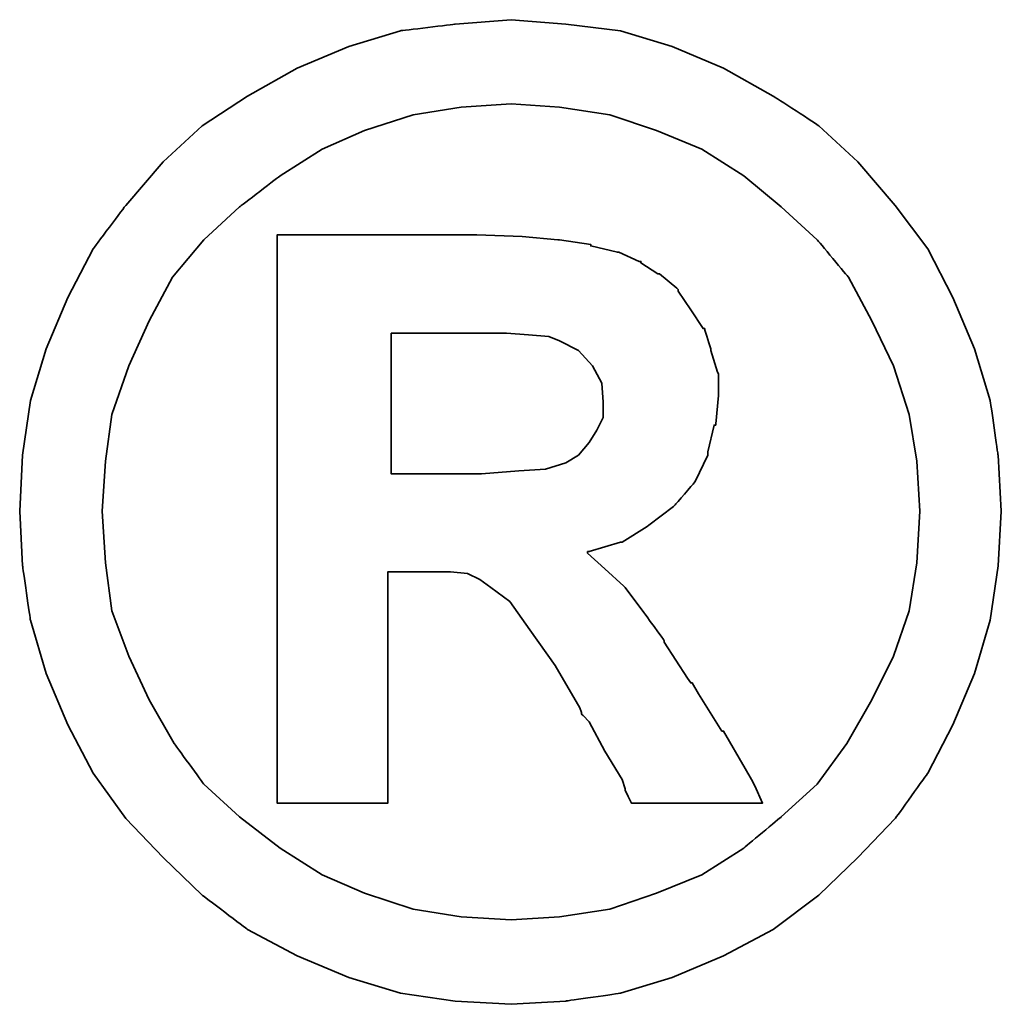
# Model space of a CAD drawing. Header units: millimetres. Extents: x 4 to 1153, y -526 to 762.
# Tile 55 of 57: x 81.589 to 81.732, y 47.777 to 47.92. Entities that reach past the tile are written whole.
import ezdxf

# ---------------------------------------------------------------- set-up
doc = ezdxf.new("R2010")
doc.units = ezdxf.units.MM
doc.layers.add('DIM', color=4, linetype='CONTINUOUS')
doc.layers.add('layer 1', color=7, linetype='CONTINUOUS')

# ---------------------------------------------------------------- blocks, each defined once
blk = doc.blocks.new('TBI MOTION logo(完整正式版)')
at = {"layer": 'layer 1', "color": 22, "lineweight": 35}
for points, knots in [([(81.20634, 4.98624), (81.20634, 4.98624), (81.18649, 5.32862), (81.18649, 5.32862), (81.18649, 5.32862), (81.18649, 5.32862), (81.13886, 5.66206), (81.13886, 5.66206), (81.13886, 5.66206), (81.13886, 5.66206), (81.04359, 5.97764), (81.04359, 5.97764), (81.04359, 5.97764), (81.04359, 5.97764), (80.91061, 6.29124), (80.91061, 6.29124), (80.91061, 6.29124), (80.91061, 6.29124), (80.75778, 6.58697), (80.75778, 6.58697), (80.75778, 6.58697), (80.75778, 6.58697), (80.5593, 6.85294), (80.5593, 6.85294), (80.5593, 6.85294), (80.5593, 6.85294), (80.33105, 7.1189), (80.33105, 7.1189), (80.33105, 7.1189), (80.33105, 7.1189), (80.09287, 7.33921), (80.09287, 7.33921), (80.09287, 7.33921), (80.09287, 7.33921), (79.815, 7.51982), (79.815, 7.51982), (79.815, 7.51982), (79.815, 7.51982), (79.51133, 7.69051), (79.51133, 7.69051), (79.51133, 7.69051), (79.51133, 7.69051), (79.19773, 7.8235), (79.19773, 7.8235), (79.19773, 7.8235), (79.19773, 7.8235), (78.88215, 7.91877), (78.88215, 7.91877), (78.88215, 7.91877), (78.88215, 7.91877), (78.54871, 7.95846), (78.54871, 7.95846), (78.54871, 7.95846), (78.54871, 7.95846), (78.21526, 7.98625), (78.21526, 7.98625), (78.21526, 7.98625), (78.21526, 7.98625), (77.87388, 7.95846), (77.87388, 7.95846), (77.87388, 7.95846), (77.87388, 7.95846), (77.54044, 7.91877), (77.54044, 7.91877), (77.54044, 7.91877), (77.54044, 7.91877), (77.22485, 7.8235), (77.22485, 7.8235), (77.22485, 7.8235), (77.22485, 7.8235), (76.91027, 7.69051), (76.91027, 7.69051), (76.91027, 7.69051), (76.91027, 7.69051), (76.6056, 7.51982), (76.6056, 7.51982), (76.6056, 7.51982), (76.6056, 7.51982), (76.32972, 7.33921), (76.32972, 7.33921), (76.32972, 7.33921), (76.32972, 7.33921), (76.09154, 7.1189), (76.09154, 7.1189), (76.09154, 7.1189), (76.09154, 7.1189), (75.86329, 6.85294), (75.86329, 6.85294), (75.86329, 6.85294), (75.86329, 6.85294), (75.66382, 6.58697), (75.66382, 6.58697), (75.66382, 6.58697), (75.66382, 6.58697), (75.51099, 6.29124), (75.51099, 6.29124), (75.51099, 6.29124), (75.51099, 6.29124), (75.37702, 5.97764), (75.37702, 5.97764), (75.37702, 5.97764), (75.37702, 5.97764), (75.28175, 5.66206), (75.28175, 5.66206), (75.28175, 5.66206), (75.28175, 5.66206), (75.23411, 5.32862), (75.23411, 5.32862), (75.23411, 5.32862), (75.23411, 5.32862), (75.21625, 4.98624), (75.21625, 4.98624), (75.21625, 4.98624), (75.21625, 4.98624), (75.23411, 4.6528), (75.23411, 4.6528), (75.23411, 4.6528), (75.23411, 4.6528), (75.28175, 4.32035), (75.28175, 4.32035), (75.28175, 4.32035), (75.28175, 4.32035), (75.37702, 3.99583), (75.37702, 3.99583), (75.37702, 3.99583), (75.37702, 3.99583), (75.51099, 3.68224), (75.51099, 3.68224), (75.51099, 3.68224), (75.51099, 3.68224), (75.66382, 3.38749), (75.66382, 3.38749), (75.66382, 3.38749), (75.66382, 3.38749), (75.86329, 3.10963), (75.86329, 3.10963), (75.86329, 3.10963), (75.86329, 3.10963), (76.09154, 2.87145), (76.09154, 2.87145), (76.09154, 2.87145), (76.09154, 2.87145), (76.32972, 2.6432), (76.32972, 2.6432), (76.32972, 2.6432), (76.32972, 2.6432), (76.6056, 2.43381), (76.6056, 2.43381), (76.6056, 2.43381), (76.6056, 2.43381), (76.91027, 2.27205), (76.91027, 2.27205), (76.91027, 2.27205), (76.91027, 2.27205), (77.22485, 2.13906), (77.22485, 2.13906), (77.22485, 2.13906), (77.22485, 2.13906), (77.54044, 2.0438), (77.54044, 2.0438), (77.54044, 2.0438), (77.54044, 2.0438), (77.87388, 1.99616), (77.87388, 1.99616), (77.87388, 1.99616), (77.87388, 1.99616), (78.21526, 1.97631), (78.21526, 1.97631), (78.21526, 1.97631), (78.21526, 1.97631), (78.54871, 1.99616), (78.54871, 1.99616), (78.54871, 1.99616), (78.54871, 1.99616), (78.88215, 2.0438), (78.88215, 2.0438), (78.88215, 2.0438), (78.88215, 2.0438), (79.19773, 2.13906), (79.19773, 2.13906), (79.19773, 2.13906), (79.19773, 2.13906), (79.51133, 2.27205), (79.51133, 2.27205), (79.51133, 2.27205), (79.51133, 2.27205), (79.815, 2.43381), (79.815, 2.43381), (79.815, 2.43381), (79.815, 2.43381), (80.09287, 2.6432), (80.09287, 2.6432), (80.09287, 2.6432), (80.09287, 2.6432), (80.33105, 2.87145), (80.33105, 2.87145), (80.33105, 2.87145), (80.33105, 2.87145), (80.5593, 3.10963), (80.5593, 3.10963), (80.5593, 3.10963), (80.5593, 3.10963), (80.75778, 3.38749), (80.75778, 3.38749), (80.75778, 3.38749), (80.75778, 3.38749), (80.91061, 3.68224), (80.91061, 3.68224), (80.91061, 3.68224), (80.91061, 3.68224), (81.04359, 3.99583), (81.04359, 3.99583), (81.04359, 3.99583), (81.04359, 3.99583), (81.13886, 4.32035), (81.13886, 4.32035), (81.13886, 4.32035), (81.13886, 4.32035), (81.18649, 4.6528), (81.18649, 4.6528), (81.18649, 4.6528), (81.18649, 4.6528), (81.20634, 4.98624), (81.20634, 4.98624)], [0, 0, 0, 0, 0.0178571, 0.0178571, 0.0178571, 0.0178572, 0.0357143, 0.0357143, 0.0357143, 0.0357143, 0.0535714, 0.0535714, 0.0535714, 0.0535714, 0.0714286, 0.0714286, 0.0714286, 0.0714286, 0.0892857, 0.0892857, 0.0892857, 0.0892857, 0.1071429, 0.1071429, 0.1071429, 0.1071429, 0.125, 0.125, 0.125, 0.125, 0.1428571, 0.1428571, 0.1428571, 0.1428572, 0.1607143, 0.1607143, 0.1607143, 0.1607143, 0.1785714, 0.1785714, 0.1785714, 0.1785714, 0.1964286, 0.1964286, 0.1964286, 0.1964286, 0.2142857, 0.2142857, 0.2142857, 0.2142857, 0.2321429, 0.2321429, 0.2321429, 0.2321429, 0.25, 0.25, 0.25, 0.25, 0.2678571, 0.2678571, 0.2678571, 0.2678572, 0.2857143, 0.2857143, 0.2857143, 0.2857143, 0.3035714, 0.3035714, 0.3035714, 0.3035714, 0.3214286, 0.3214286, 0.3214286, 0.3214286, 0.3392857, 0.3392857, 0.3392857, 0.3392857, 0.3571429, 0.3571429, 0.3571429, 0.3571429, 0.375, 0.375, 0.375, 0.375, 0.3928571, 0.3928571, 0.3928571, 0.3928572, 0.4107143, 0.4107143, 0.4107143, 0.4107143, 0.4285714, 0.4285714, 0.4285714, 0.4285714, 0.4464286, 0.4464286, 0.4464286, 0.4464286, 0.4642857, 0.4642857, 0.4642857, 0.4642857, 0.4821429, 0.4821429, 0.4821429, 0.4821429, 0.5, 0.5, 0.5, 0.5, 0.5178571, 0.5178571, 0.5178571, 0.5178572, 0.5357143, 0.5357143, 0.5357143, 0.5357143, 0.5535714, 0.5535714, 0.5535714, 0.5535714, 0.5714286, 0.5714286, 0.5714286, 0.5714286, 0.5892857, 0.5892857, 0.5892857, 0.5892857, 0.6071429, 0.6071429, 0.6071429, 0.6071429, 0.625, 0.625, 0.625, 0.625, 0.6428571, 0.6428571, 0.6428571, 0.6428572, 0.6607143, 0.6607143, 0.6607143, 0.6607143, 0.6785714, 0.6785714, 0.6785714, 0.6785714, 0.6964286, 0.6964286, 0.6964286, 0.6964286, 0.7142857, 0.7142857, 0.7142857, 0.7142857, 0.7321429, 0.7321429, 0.7321429, 0.7321429, 0.75, 0.75, 0.75, 0.75, 0.7678571, 0.7678571, 0.7678571, 0.7678572, 0.7857143, 0.7857143, 0.7857143, 0.7857143, 0.8035714, 0.8035714, 0.8035714, 0.8035714, 0.8214286, 0.8214286, 0.8214286, 0.8214286, 0.8392857, 0.8392857, 0.8392857, 0.8392857, 0.8571429, 0.8571429, 0.8571429, 0.8571429, 0.875, 0.875, 0.875, 0.875, 0.8928571, 0.8928571, 0.8928571, 0.8928572, 0.9107143, 0.9107143, 0.9107143, 0.9107143, 0.9285714, 0.9285714, 0.9285714, 0.9285714, 0.9464286, 0.9464286, 0.9464286, 0.9464286, 0.9642857, 0.9642857, 0.9642857, 0.9642857, 0.9821429, 0.9821429, 0.9821429, 0.9821429, 1, 1, 1, 1]), ([(80.71014, 4.98624), (80.71014, 4.98624), (80.69129, 5.29091), (80.69129, 5.29091), (80.69129, 5.29091), (80.69129, 5.29091), (80.64464, 5.57672), (80.64464, 5.57672), (80.64464, 5.57672), (80.64464, 5.57672), (80.54937, 5.87245), (80.54937, 5.87245), (80.54937, 5.87245), (80.54937, 5.87245), (80.41639, 6.14833), (80.41639, 6.14833), (80.41639, 6.14833), (80.41639, 6.14833), (80.27349, 6.41429), (80.27349, 6.41429), (80.27349, 6.41429), (80.27349, 6.41429), (80.08295, 6.64255), (80.08295, 6.64255), (80.08295, 6.64255), (80.08295, 6.64255), (79.86264, 6.84301), (79.86264, 6.84301), (79.86264, 6.84301), (79.86264, 6.84301), (79.63439, 7.03355), (79.63439, 7.03355), (79.63439, 7.03355), (79.63439, 7.03355), (79.37835, 7.1963), (79.37835, 7.1963), (79.37835, 7.1963), (79.37835, 7.1963), (79.10246, 7.30944), (79.10246, 7.30944), (79.10246, 7.30944), (79.10246, 7.30944), (78.81665, 7.40471), (78.81665, 7.40471), (78.81665, 7.40471), (78.81665, 7.40471), (78.511, 7.45234), (78.511, 7.45234), (78.511, 7.45234), (78.511, 7.45234), (78.21526, 7.47219), (78.21526, 7.47219), (78.21526, 7.47219), (78.21526, 7.47219), (77.9106, 7.45234), (77.9106, 7.45234), (77.9106, 7.45234), (77.9106, 7.45234), (77.61685, 7.40471), (77.61685, 7.40471), (77.61685, 7.40471), (77.61685, 7.40471), (77.32012, 7.30944), (77.32012, 7.30944), (77.32012, 7.30944), (77.32012, 7.30944), (77.06309, 7.1963), (77.06309, 7.1963), (77.06309, 7.1963), (77.06309, 7.1963), (76.80606, 7.03355), (76.80606, 7.03355), (76.80606, 7.03355), (76.80606, 7.03355), (76.55797, 6.84301), (76.55797, 6.84301), (76.55797, 6.84301), (76.55797, 6.84301), (76.34063, 6.64255), (76.34063, 6.64255), (76.34063, 6.64255), (76.34063, 6.64255), (76.1491, 6.41429), (76.1491, 6.41429), (76.1491, 6.41429), (76.1491, 6.41429), (76.0062, 6.14833), (76.0062, 6.14833), (76.0062, 6.14833), (76.0062, 6.14833), (75.88314, 5.87245), (75.88314, 5.87245), (75.88314, 5.87245), (75.88314, 5.87245), (75.77794, 5.57672), (75.77794, 5.57672), (75.77794, 5.57672), (75.77794, 5.57672), (75.73924, 5.29091), (75.73924, 5.29091), (75.73924, 5.29091), (75.73924, 5.29091), (75.72039, 4.98624), (75.72039, 4.98624), (75.72039, 4.98624), (75.72039, 4.98624), (75.73924, 4.67165), (75.73924, 4.67165), (75.73924, 4.67165), (75.73924, 4.67165), (75.77794, 4.37791), (75.77794, 4.37791), (75.77794, 4.37791), (75.77794, 4.37791), (75.88314, 4.10102), (75.88314, 4.10102), (75.88314, 4.10102), (75.88314, 4.10102), (76.0062, 3.83407), (76.0062, 3.83407), (76.0062, 3.83407), (76.0062, 3.83407), (76.15902, 3.56811), (76.15902, 3.56811), (76.15902, 3.56811), (76.15902, 3.56811), (76.34063, 3.32001), (76.34063, 3.32001), (76.34063, 3.32001), (76.34063, 3.32001), (76.55797, 3.11955), (76.55797, 3.11955), (76.55797, 3.11955), (76.55797, 3.11955), (76.80606, 2.92901), (76.80606, 2.92901), (76.80606, 2.92901), (76.80606, 2.92901), (77.06309, 2.76725), (77.06309, 2.76725), (77.06309, 2.76725), (77.06309, 2.76725), (77.32012, 2.65412), (77.32012, 2.65412), (77.32012, 2.65412), (77.32012, 2.65412), (77.61685, 2.55786), (77.61685, 2.55786), (77.61685, 2.55786), (77.61685, 2.55786), (77.9106, 2.51022), (77.9106, 2.51022), (77.9106, 2.51022), (77.9106, 2.51022), (78.21526, 2.49137), (78.21526, 2.49137), (78.21526, 2.49137), (78.21526, 2.49137), (78.511, 2.51022), (78.511, 2.51022), (78.511, 2.51022), (78.511, 2.51022), (78.81665, 2.55786), (78.81665, 2.55786), (78.81665, 2.55786), (78.81665, 2.55786), (79.10246, 2.65412), (79.10246, 2.65412), (79.10246, 2.65412), (79.10246, 2.65412), (79.37835, 2.76725), (79.37835, 2.76725), (79.37835, 2.76725), (79.37835, 2.76725), (79.63439, 2.92901), (79.63439, 2.92901), (79.63439, 2.92901), (79.63439, 2.92901), (79.86264, 3.11955), (79.86264, 3.11955), (79.86264, 3.11955), (79.86264, 3.11955), (80.08295, 3.32001), (80.08295, 3.32001), (80.08295, 3.32001), (80.08295, 3.32001), (80.26356, 3.56811), (80.26356, 3.56811), (80.26356, 3.56811), (80.26356, 3.56811), (80.41639, 3.83407), (80.41639, 3.83407), (80.41639, 3.83407), (80.41639, 3.83407), (80.54937, 4.10102), (80.54937, 4.10102), (80.54937, 4.10102), (80.54937, 4.10102), (80.64464, 4.37791), (80.64464, 4.37791), (80.64464, 4.37791), (80.64464, 4.37791), (80.69129, 4.67165), (80.69129, 4.67165), (80.69129, 4.67165), (80.69129, 4.67165), (80.71014, 4.98624), (80.71014, 4.98624)], [0, 0, 0, 0, 0.0192308, 0.0192308, 0.0192308, 0.0192308, 0.0384615, 0.0384615, 0.0384615, 0.0384615, 0.0576923, 0.0576923, 0.0576923, 0.0576923, 0.0769231, 0.0769231, 0.0769231, 0.0769231, 0.0961538, 0.0961538, 0.0961538, 0.0961539, 0.1153846, 0.1153846, 0.1153846, 0.1153846, 0.1346154, 0.1346154, 0.1346154, 0.1346154, 0.1538462, 0.1538462, 0.1538462, 0.1538462, 0.1730769, 0.1730769, 0.1730769, 0.1730769, 0.1923077, 0.1923077, 0.1923077, 0.1923077, 0.2115385, 0.2115385, 0.2115385, 0.2115385, 0.2307692, 0.2307692, 0.2307692, 0.2307692, 0.25, 0.25, 0.25, 0.25, 0.2692308, 0.2692308, 0.2692308, 0.2692308, 0.2884615, 0.2884615, 0.2884615, 0.2884615, 0.3076923, 0.3076923, 0.3076923, 0.3076923, 0.3269231, 0.3269231, 0.3269231, 0.3269231, 0.3461538, 0.3461538, 0.3461538, 0.3461539, 0.3653846, 0.3653846, 0.3653846, 0.3653846, 0.3846154, 0.3846154, 0.3846154, 0.3846154, 0.4038462, 0.4038462, 0.4038462, 0.4038462, 0.4230769, 0.4230769, 0.4230769, 0.4230769, 0.4423077, 0.4423077, 0.4423077, 0.4423077, 0.4615385, 0.4615385, 0.4615385, 0.4615385, 0.4807692, 0.4807692, 0.4807692, 0.4807692, 0.5, 0.5, 0.5, 0.5, 0.5192308, 0.5192308, 0.5192308, 0.5192308, 0.5384615, 0.5384615, 0.5384615, 0.5384615, 0.5576923, 0.5576923, 0.5576923, 0.5576923, 0.5769231, 0.5769231, 0.5769231, 0.5769231, 0.5961538, 0.5961538, 0.5961538, 0.5961539, 0.6153846, 0.6153846, 0.6153846, 0.6153846, 0.6346154, 0.6346154, 0.6346154, 0.6346154, 0.6538462, 0.6538462, 0.6538462, 0.6538462, 0.6730769, 0.6730769, 0.6730769, 0.6730769, 0.6923077, 0.6923077, 0.6923077, 0.6923077, 0.7115385, 0.7115385, 0.7115385, 0.7115385, 0.7307692, 0.7307692, 0.7307692, 0.7307692, 0.75, 0.75, 0.75, 0.75, 0.7692308, 0.7692308, 0.7692308, 0.7692308, 0.7884615, 0.7884615, 0.7884615, 0.7884615, 0.8076923, 0.8076923, 0.8076923, 0.8076923, 0.8269231, 0.8269231, 0.8269231, 0.8269231, 0.8461538, 0.8461538, 0.8461538, 0.8461539, 0.8653846, 0.8653846, 0.8653846, 0.8653846, 0.8846154, 0.8846154, 0.8846154, 0.8846154, 0.9038462, 0.9038462, 0.9038462, 0.9038462, 0.9230769, 0.9230769, 0.9230769, 0.9230769, 0.9423077, 0.9423077, 0.9423077, 0.9423077, 0.9615385, 0.9615385, 0.9615385, 0.9615385, 0.9807692, 0.9807692, 0.9807692, 0.9807692, 1, 1, 1, 1]), ([(76.78721, 3.2823), (76.78721, 3.2823), (76.78721, 3.32001), (76.78721, 3.32001), (76.78721, 3.32001), (76.78721, 3.32001), (76.78721, 3.42422), (76.78721, 3.42422), (76.78721, 3.42422), (76.78721, 3.42422), (76.78721, 3.59689), (76.78721, 3.59689), (76.78721, 3.59689), (76.78721, 3.59689), (76.78721, 3.80529), (76.78721, 3.80529), (76.78721, 3.80529), (76.78721, 3.80529), (76.78721, 4.0524), (76.78721, 4.0524), (76.78721, 4.0524), (76.78721, 4.0524), (76.78721, 4.32035), (76.78721, 4.32035), (76.78721, 4.32035), (76.78721, 4.32035), (76.78721, 4.92868), (76.78721, 4.92868), (76.78721, 4.92868), (76.78721, 4.92868), (76.78721, 5.53801), (76.78721, 5.53801), (76.78721, 5.53801), (76.78721, 5.53801), (76.78721, 5.82482), (76.78721, 5.82482), (76.78721, 5.82482), (76.78721, 5.82482), (76.78721, 6.07291), (76.78721, 6.07291), (76.78721, 6.07291), (76.78721, 6.07291), (76.78721, 6.30017), (76.78721, 6.30017), (76.78721, 6.30017), (76.78721, 6.30017), (76.78721, 6.45399), (76.78721, 6.45399), (76.78721, 6.45399), (76.78721, 6.45399), (76.78721, 6.5572), (76.78721, 6.5572), (76.78721, 6.5572), (76.78721, 6.5572), (76.78721, 6.59689), (76.78721, 6.59689), (76.78721, 6.59689), (76.78721, 6.59689), (76.78721, 6.67232), (76.78721, 6.67232), (76.78721, 6.67232), (76.78721, 6.67232), (76.8537, 6.67232), (76.8537, 6.67232), (76.8537, 6.67232), (76.8537, 6.67232), (76.87355, 6.67232), (76.87355, 6.67232), (76.87355, 6.67232), (76.87355, 6.67232), (76.91027, 6.67232), (76.91027, 6.67232), (76.91027, 6.67232), (76.91027, 6.67232), (77.04424, 6.67232), (77.04424, 6.67232), (77.04424, 6.67232), (77.04424, 6.67232), (77.22485, 6.67232), (77.22485, 6.67232), (77.22485, 6.67232), (77.22485, 6.67232), (77.43524, 6.67232), (77.43524, 6.67232), (77.43524, 6.67232), (77.43524, 6.67232), (77.65357, 6.67232), (77.65357, 6.67232), (77.65357, 6.67232), (77.65357, 6.67232), (77.82625, 6.67232), (77.82625, 6.67232), (77.82625, 6.67232), (77.82625, 6.67232), (77.94037, 6.67232), (77.94037, 6.67232), (77.94037, 6.67232), (77.94037, 6.67232), (77.97709, 6.67232), (77.97709, 6.67232), (77.97709, 6.67232), (77.97709, 6.67232), (77.99694, 6.67232), (77.99694, 6.67232), (77.99694, 6.67232), (77.99694, 6.67232), (78.00686, 6.67232), (78.00686, 6.67232), (78.00686, 6.67232), (78.00686, 6.67232), (78.28275, 6.6624), (78.28275, 6.6624), (78.28275, 6.6624), (78.28275, 6.6624), (78.50107, 6.64255), (78.50107, 6.64255), (78.50107, 6.64255), (78.50107, 6.64255), (78.511, 6.64255), (78.511, 6.64255), (78.511, 6.64255), (78.511, 6.64255), (78.70154, 6.61476), (78.70154, 6.61476), (78.70154, 6.61476), (78.70154, 6.61476), (78.70154, 6.60483), (78.70154, 6.60483), (78.70154, 6.60483), (78.70154, 6.60483), (78.86429, 6.56713), (78.86429, 6.56713), (78.86429, 6.56713), (78.86429, 6.56713), (78.87223, 6.56713), (78.87223, 6.56713), (78.87223, 6.56713), (78.87223, 6.56713), (78.99727, 6.51056), (78.99727, 6.51056), (78.99727, 6.51056), (78.99727, 6.51056), (79.00719, 6.51056), (79.00719, 6.51056), (79.00719, 6.51056), (79.00719, 6.51056), (79.00719, 6.50162), (79.00719, 6.50162), (79.00719, 6.50162), (79.00719, 6.50162), (79.1104, 6.43415), (79.1104, 6.43415), (79.1104, 6.43415), (79.1104, 6.43415), (79.12132, 6.43415), (79.12132, 6.43415), (79.12132, 6.43415), (79.12132, 6.43415), (79.22552, 6.34781), (79.22552, 6.34781), (79.22552, 6.34781), (79.22552, 6.34781), (79.23544, 6.33888), (79.23544, 6.33888), (79.23544, 6.33888), (79.23544, 6.33888), (79.23544, 6.32895), (79.23544, 6.32895), (79.23544, 6.32895), (79.23544, 6.32895), (79.31087, 6.21483), (79.31087, 6.21483), (79.31087, 6.21483), (79.31087, 6.21483), (79.38629, 6.1007), (79.38629, 6.1007), (79.38629, 6.1007), (79.38629, 6.1007), (79.3972, 6.1007), (79.3972, 6.1007), (79.3972, 6.1007), (79.3972, 6.1007), (79.3972, 6.09078), (79.3972, 6.09078), (79.3972, 6.09078), (79.3972, 6.09078), (79.43392, 5.97764), (79.43392, 5.97764), (79.43392, 5.97764), (79.43392, 5.97764), (79.43392, 5.96772), (79.43392, 5.96772), (79.43392, 5.96772), (79.43392, 5.96772), (79.47362, 5.83474), (79.47362, 5.83474), (79.47362, 5.83474), (79.47362, 5.83474), (79.48156, 5.82482), (79.48156, 5.82482), (79.48156, 5.82482), (79.48156, 5.82482), (79.48156, 5.69977), (79.48156, 5.69977), (79.48156, 5.69977), (79.48156, 5.69977), (79.48156, 5.69183), (79.48156, 5.69183), (79.48156, 5.69183), (79.48156, 5.69183), (79.4637, 5.51915), (79.4637, 5.51915), (79.4637, 5.51915), (79.4637, 5.51915), (79.4637, 5.51122), (79.4637, 5.51122), (79.4637, 5.51122), (79.4637, 5.51122), (79.45377, 5.51122), (79.45377, 5.51122), (79.45377, 5.51122), (79.45377, 5.51122), (79.41507, 5.34847), (79.41507, 5.34847), (79.41507, 5.34847), (79.41507, 5.34847), (79.41507, 5.33854), (79.41507, 5.33854), (79.41507, 5.33854), (79.41507, 5.33854), (79.41507, 5.32862), (79.41507, 5.32862), (79.41507, 5.32862), (79.41507, 5.32862), (79.33865, 5.16785), (79.33865, 5.16785), (79.33865, 5.16785), (79.33865, 5.16785), (79.33071, 5.15693), (79.33071, 5.15693), (79.33071, 5.15693), (79.33071, 5.15693), (79.2156, 5.02495), (79.2156, 5.02495), (79.2156, 5.02495), (79.2156, 5.02495), (79.20567, 5.01502), (79.20567, 5.01502), (79.20567, 5.01502), (79.20567, 5.01502), (79.05483, 4.89991), (79.05483, 4.89991), (79.05483, 4.89991), (79.05483, 4.89991), (79.04491, 4.89197), (79.04491, 4.89197), (79.04491, 4.89197), (79.04491, 4.89197), (78.89208, 4.7967), (78.89208, 4.7967), (78.89208, 4.7967), (78.89208, 4.7967), (78.88215, 4.7967), (78.88215, 4.7967), (78.88215, 4.7967), (78.88215, 4.7967), (78.69161, 4.73913), (78.69161, 4.73913), (78.69161, 4.73913), (78.69161, 4.73913), (78.68169, 4.73913), (78.68169, 4.73913), (78.68169, 4.73913), (78.68169, 4.73913), (78.68169, 4.72921), (78.68169, 4.72921), (78.68169, 4.72921), (78.68169, 4.72921), (78.78688, 4.63394), (78.78688, 4.63394), (78.78688, 4.63394), (78.78688, 4.63394), (78.902, 4.52875), (78.902, 4.52875), (78.902, 4.52875), (78.902, 4.52875), (78.91093, 4.52081), (78.91093, 4.52081), (78.91093, 4.52081), (78.91093, 4.52081), (79.02506, 4.36798), (79.02506, 4.36798), (79.02506, 4.36798), (79.02506, 4.36798), (79.1501, 4.1953), (79.1501, 4.1953), (79.1501, 4.1953), (79.1501, 4.1953), (79.1501, 4.18736), (79.1501, 4.18736), (79.1501, 4.18736), (79.1501, 4.18736), (79.29201, 3.96705), (79.29201, 3.96705), (79.29201, 3.96705), (79.29201, 3.96705), (79.31087, 3.93828), (79.31087, 3.93828), (79.31087, 3.93828), (79.31087, 3.93828), (79.32079, 3.93828), (79.32079, 3.93828), (79.32079, 3.93828), (79.32079, 3.93828), (79.3585, 3.87178), (79.3585, 3.87178), (79.3585, 3.87178), (79.3585, 3.87178), (79.50141, 3.64353), (79.50141, 3.64353), (79.50141, 3.64353), (79.50141, 3.64353), (79.51133, 3.64353), (79.51133, 3.64353), (79.51133, 3.64353), (79.51133, 3.64353), (79.64431, 3.41528), (79.64431, 3.41528), (79.64431, 3.41528), (79.64431, 3.41528), (79.68202, 3.3478), (79.68202, 3.3478), (79.68202, 3.3478), (79.68202, 3.3478), (79.70187, 3.31009), (79.70187, 3.31009), (79.70187, 3.31009), (79.70187, 3.31009), (79.7495, 3.2049), (79.7495, 3.2049), (79.7495, 3.2049), (79.7495, 3.2049), (79.64431, 3.2049), (79.64431, 3.2049), (79.64431, 3.2049), (79.64431, 3.2049), (79.62546, 3.2049), (79.62546, 3.2049), (79.62546, 3.2049), (79.62546, 3.2049), (79.53912, 3.2049), (79.53912, 3.2049), (79.53912, 3.2049), (79.53912, 3.2049), (79.31087, 3.2049), (79.31087, 3.2049), (79.31087, 3.2049), (79.31087, 3.2049), (79.08262, 3.2049), (79.08262, 3.2049), (79.08262, 3.2049), (79.08262, 3.2049), (79.00719, 3.2049), (79.00719, 3.2049), (79.00719, 3.2049), (79.00719, 3.2049), (78.98735, 3.2049), (78.98735, 3.2049), (78.98735, 3.2049), (78.98735, 3.2049), (78.94964, 3.2049), (78.94964, 3.2049), (78.94964, 3.2049), (78.94964, 3.2049), (78.92979, 3.24459), (78.92979, 3.24459), (78.92979, 3.24459), (78.92979, 3.24459), (78.91093, 3.2823), (78.91093, 3.2823), (78.91093, 3.2823), (78.91093, 3.2823), (78.91093, 3.29223), (78.91093, 3.29223), (78.91093, 3.29223), (78.91093, 3.29223), (78.89208, 3.3478), (78.89208, 3.3478), (78.89208, 3.3478), (78.89208, 3.3478), (78.78688, 3.52048), (78.78688, 3.52048), (78.78688, 3.52048), (78.78688, 3.52048), (78.69161, 3.7001), (78.69161, 3.7001), (78.69161, 3.7001), (78.69161, 3.7001), (78.6539, 3.7388), (78.6539, 3.7388), (78.6539, 3.7388), (78.6539, 3.7388), (78.64398, 3.74873), (78.64398, 3.74873), (78.64398, 3.74873), (78.64398, 3.74873), (78.64398, 3.75766), (78.64398, 3.75766), (78.64398, 3.75766), (78.64398, 3.75766), (78.63405, 3.78644), (78.63405, 3.78644), (78.63405, 3.78644), (78.63405, 3.78644), (78.48321, 4.04347), (78.48321, 4.04347), (78.48321, 4.04347), (78.48321, 4.04347), (78.33038, 4.2618), (78.33038, 4.2618), (78.33038, 4.2618), (78.33038, 4.2618), (78.20732, 4.43447), (78.20732, 4.43447), (78.20732, 4.43447), (78.20732, 4.43447), (78.09221, 4.52081), (78.09221, 4.52081), (78.09221, 4.52081), (78.09221, 4.52081), (78.02472, 4.56845), (78.02472, 4.56845), (78.02472, 4.56845), (78.02472, 4.56845), (77.9493, 4.60616), (77.9493, 4.60616), (77.9493, 4.60616), (77.9493, 4.60616), (77.8451, 4.61608), (77.8451, 4.61608), (77.8451, 4.61608), (77.8451, 4.61608), (77.71113, 4.61608), (77.71113, 4.61608), (77.71113, 4.61608), (77.71113, 4.61608), (77.69128, 4.61608), (77.69128, 4.61608), (77.69128, 4.61608), (77.69128, 4.61608), (77.67342, 4.61608), (77.67342, 4.61608), (77.67342, 4.61608), (77.67342, 4.61608), (77.5583, 4.61608), (77.5583, 4.61608), (77.5583, 4.61608), (77.5583, 4.61608), (77.46303, 4.61608), (77.46303, 4.61608), (77.46303, 4.61608), (77.46303, 4.61608), (77.46303, 4.54761), (77.46303, 4.54761), (77.46303, 4.54761), (77.46303, 4.54761), (77.46303, 4.47318), (77.46303, 4.47318), (77.46303, 4.47318), (77.46303, 4.47318), (77.46303, 4.24294), (77.46303, 4.24294), (77.46303, 4.24294), (77.46303, 4.24294), (77.46303, 3.99583), (77.46303, 3.99583), (77.46303, 3.99583), (77.46303, 3.99583), (77.46303, 3.72888), (77.46303, 3.72888), (77.46303, 3.72888), (77.46303, 3.72888), (77.46303, 3.51055), (77.46303, 3.51055), (77.46303, 3.51055), (77.46303, 3.51055), (77.46303, 3.42422), (77.46303, 3.42422), (77.46303, 3.42422), (77.46303, 3.42422), (77.46303, 3.35773), (77.46303, 3.35773), (77.46303, 3.35773), (77.46303, 3.35773), (77.46303, 3.30017), (77.46303, 3.30017), (77.46303, 3.30017), (77.46303, 3.30017), (77.46303, 3.2823), (77.46303, 3.2823), (77.46303, 3.2823), (77.46303, 3.2823), (77.46303, 3.2049), (77.46303, 3.2049), (77.46303, 3.2049), (77.46303, 3.2049), (77.39753, 3.2049), (77.39753, 3.2049), (77.39753, 3.2049), (77.39753, 3.2049), (77.37768, 3.2049), (77.37768, 3.2049), (77.37768, 3.2049), (77.37768, 3.2049), (77.32012, 3.2049), (77.32012, 3.2049), (77.32012, 3.2049), (77.32012, 3.2049), (77.12165, 3.2049), (77.12165, 3.2049), (77.12165, 3.2049), (77.12165, 3.2049), (76.94897, 3.2049), (76.94897, 3.2049), (76.94897, 3.2049), (76.94897, 3.2049), (76.8924, 3.2049), (76.8924, 3.2049), (76.8924, 3.2049), (76.8924, 3.2049), (76.8537, 3.2049), (76.8537, 3.2049), (76.8537, 3.2049), (76.8537, 3.2049), (76.78721, 3.2049), (76.78721, 3.2049), (76.78721, 3.2049), (76.78721, 3.2049), (76.78721, 3.2823), (76.78721, 3.2823)], [0, 0, 0, 0, 0.0074074, 0.0074074, 0.0074074, 0.0074074, 0.0148148, 0.0148148, 0.0148148, 0.0148148, 0.0222222, 0.0222222, 0.0222222, 0.0222222, 0.0296296, 0.0296296, 0.0296296, 0.0296296, 0.037037, 0.037037, 0.037037, 0.037037, 0.0444444, 0.0444444, 0.0444444, 0.0444445, 0.0518519, 0.0518519, 0.0518519, 0.0518519, 0.0592593, 0.0592593, 0.0592593, 0.0592593, 0.0666667, 0.0666667, 0.0666667, 0.0666667, 0.0740741, 0.0740741, 0.0740741, 0.0740741, 0.0814815, 0.0814815, 0.0814815, 0.0814815, 0.0888889, 0.0888889, 0.0888889, 0.0888889, 0.0962963, 0.0962963, 0.0962963, 0.0962963, 0.1037037, 0.1037037, 0.1037037, 0.1037037, 0.1111111, 0.1111111, 0.1111111, 0.1111111, 0.1185185, 0.1185185, 0.1185185, 0.1185185, 0.1259259, 0.1259259, 0.1259259, 0.1259259, 0.1333333, 0.1333333, 0.1333333, 0.1333333, 0.1407407, 0.1407407, 0.1407407, 0.1407408, 0.1481481, 0.1481481, 0.1481481, 0.1481482, 0.1555556, 0.1555556, 0.1555556, 0.1555556, 0.162963, 0.162963, 0.162963, 0.162963, 0.1703704, 0.1703704, 0.1703704, 0.1703704, 0.1777778, 0.1777778, 0.1777778, 0.1777778, 0.1851852, 0.1851852, 0.1851852, 0.1851852, 0.1925926, 0.1925926, 0.1925926, 0.1925926, 0.2, 0.2, 0.2, 0.2, 0.2074074, 0.2074074, 0.2074074, 0.2074074, 0.2148148, 0.2148148, 0.2148148, 0.2148148, 0.2222222, 0.2222222, 0.2222222, 0.2222222, 0.2296296, 0.2296296, 0.2296296, 0.2296296, 0.237037, 0.237037, 0.237037, 0.237037, 0.2444444, 0.2444444, 0.2444444, 0.2444445, 0.2518519, 0.2518519, 0.2518519, 0.2518519, 0.2592593, 0.2592593, 0.2592593, 0.2592593, 0.2666667, 0.2666667, 0.2666667, 0.2666667, 0.2740741, 0.2740741, 0.2740741, 0.2740741, 0.2814815, 0.2814815, 0.2814815, 0.2814815, 0.2888889, 0.2888889, 0.2888889, 0.2888889, 0.2962963, 0.2962963, 0.2962963, 0.2962963, 0.3037037, 0.3037037, 0.3037037, 0.3037037, 0.3111111, 0.3111111, 0.3111111, 0.3111111, 0.3185185, 0.3185185, 0.3185185, 0.3185185, 0.3259259, 0.3259259, 0.3259259, 0.3259259, 0.3333333, 0.3333333, 0.3333333, 0.3333333, 0.3407407, 0.3407407, 0.3407407, 0.3407408, 0.3481481, 0.3481481, 0.3481481, 0.3481482, 0.3555556, 0.3555556, 0.3555556, 0.3555556, 0.362963, 0.362963, 0.362963, 0.362963, 0.3703704, 0.3703704, 0.3703704, 0.3703704, 0.3777778, 0.3777778, 0.3777778, 0.3777778, 0.3851852, 0.3851852, 0.3851852, 0.3851852, 0.3925926, 0.3925926, 0.3925926, 0.3925926, 0.4, 0.4, 0.4, 0.4, 0.4074074, 0.4074074, 0.4074074, 0.4074074, 0.4148148, 0.4148148, 0.4148148, 0.4148148, 0.4222222, 0.4222222, 0.4222222, 0.4222222, 0.4296296, 0.4296296, 0.4296296, 0.4296296, 0.437037, 0.437037, 0.437037, 0.437037, 0.4444444, 0.4444444, 0.4444444, 0.4444445, 0.4518519, 0.4518519, 0.4518519, 0.4518519, 0.4592593, 0.4592593, 0.4592593, 0.4592593, 0.4666667, 0.4666667, 0.4666667, 0.4666667, 0.4740741, 0.4740741, 0.4740741, 0.4740741, 0.4814815, 0.4814815, 0.4814815, 0.4814815, 0.4888889, 0.4888889, 0.4888889, 0.4888889, 0.4962963, 0.4962963, 0.4962963, 0.4962963, 0.5037037, 0.5037037, 0.5037037, 0.5037037, 0.5111111, 0.5111111, 0.5111111, 0.5111111, 0.5185185, 0.5185185, 0.5185185, 0.5185185, 0.5259259, 0.5259259, 0.5259259, 0.5259259, 0.5333333, 0.5333333, 0.5333333, 0.5333333, 0.5407407, 0.5407407, 0.5407407, 0.5407408, 0.5481481, 0.5481481, 0.5481481, 0.5481482, 0.5555556, 0.5555556, 0.5555556, 0.5555556, 0.562963, 0.562963, 0.562963, 0.562963, 0.5703704, 0.5703704, 0.5703704, 0.5703704, 0.5777778, 0.5777778, 0.5777778, 0.5777778, 0.5851852, 0.5851852, 0.5851852, 0.5851852, 0.5925926, 0.5925926, 0.5925926, 0.5925926, 0.6, 0.6, 0.6, 0.6, 0.6074074, 0.6074074, 0.6074074, 0.6074074, 0.6148148, 0.6148148, 0.6148148, 0.6148148, 0.6222222, 0.6222222, 0.6222222, 0.6222222, 0.6296296, 0.6296296, 0.6296296, 0.6296296, 0.637037, 0.637037, 0.637037, 0.637037, 0.6444444, 0.6444444, 0.6444444, 0.6444445, 0.6518519, 0.6518519, 0.6518519, 0.6518519, 0.6592593, 0.6592593, 0.6592593, 0.6592593, 0.6666667, 0.6666667, 0.6666667, 0.6666667, 0.6740741, 0.6740741, 0.6740741, 0.6740741, 0.6814815, 0.6814815, 0.6814815, 0.6814815, 0.6888889, 0.6888889, 0.6888889, 0.6888889, 0.6962963, 0.6962963, 0.6962963, 0.6962963, 0.7037037, 0.7037037, 0.7037037, 0.7037037, 0.7111111, 0.7111111, 0.7111111, 0.7111111, 0.7185185, 0.7185185, 0.7185185, 0.7185185, 0.7259259, 0.7259259, 0.7259259, 0.7259259, 0.7333333, 0.7333333, 0.7333333, 0.7333333, 0.7407407, 0.7407407, 0.7407407, 0.7407408, 0.7481481, 0.7481481, 0.7481481, 0.7481482, 0.7555556, 0.7555556, 0.7555556, 0.7555556, 0.762963, 0.762963, 0.762963, 0.762963, 0.7703704, 0.7703704, 0.7703704, 0.7703704, 0.7777778, 0.7777778, 0.7777778, 0.7777778, 0.7851852, 0.7851852, 0.7851852, 0.7851852, 0.7925926, 0.7925926, 0.7925926, 0.7925926, 0.8, 0.8, 0.8, 0.8, 0.8074074, 0.8074074, 0.8074074, 0.8074074, 0.8148148, 0.8148148, 0.8148148, 0.8148148, 0.8222222, 0.8222222, 0.8222222, 0.8222222, 0.8296296, 0.8296296, 0.8296296, 0.8296296, 0.837037, 0.837037, 0.837037, 0.837037, 0.8444444, 0.8444444, 0.8444444, 0.8444445, 0.8518519, 0.8518519, 0.8518519, 0.8518519, 0.8592593, 0.8592593, 0.8592593, 0.8592593, 0.8666667, 0.8666667, 0.8666667, 0.8666667, 0.8740741, 0.8740741, 0.8740741, 0.8740741, 0.8814815, 0.8814815, 0.8814815, 0.8814815, 0.8888889, 0.8888889, 0.8888889, 0.8888889, 0.8962963, 0.8962963, 0.8962963, 0.8962963, 0.9037037, 0.9037037, 0.9037037, 0.9037037, 0.9111111, 0.9111111, 0.9111111, 0.9111111, 0.9185185, 0.9185185, 0.9185185, 0.9185185, 0.9259259, 0.9259259, 0.9259259, 0.9259259, 0.9333333, 0.9333333, 0.9333333, 0.9333333, 0.9407407, 0.9407407, 0.9407407, 0.9407408, 0.9481481, 0.9481481, 0.9481481, 0.9481482, 0.9555556, 0.9555556, 0.9555556, 0.9555556, 0.962963, 0.962963, 0.962963, 0.962963, 0.9703704, 0.9703704, 0.9703704, 0.9703704, 0.9777778, 0.9777778, 0.9777778, 0.9777778, 0.9851852, 0.9851852, 0.9851852, 0.9851852, 0.9925926, 0.9925926, 0.9925926, 0.9925926, 1, 1, 1, 1]), ([(77.48288, 6.07291), (77.48288, 6.07291), (77.48288, 5.99551), (77.48288, 5.99551), (77.48288, 5.99551), (77.48288, 5.99551), (77.48288, 5.82482), (77.48288, 5.82482), (77.48288, 5.82482), (77.48288, 5.82482), (77.48288, 5.63328), (77.48288, 5.63328), (77.48288, 5.63328), (77.48288, 5.63328), (77.48288, 5.46358), (77.48288, 5.46358), (77.48288, 5.46358), (77.48288, 5.46358), (77.48288, 5.29091), (77.48288, 5.29091), (77.48288, 5.29091), (77.48288, 5.29091), (77.48288, 5.21449), (77.48288, 5.21449), (77.48288, 5.21449), (77.48288, 5.21449), (77.50074, 5.21449), (77.50074, 5.21449), (77.50074, 5.21449), (77.50074, 5.21449), (77.71113, 5.21449), (77.71113, 5.21449), (77.71113, 5.21449), (77.71113, 5.21449), (77.94037, 5.21449), (77.94037, 5.21449), (77.94037, 5.21449), (77.94037, 5.21449), (78.01579, 5.21449), (78.01579, 5.21449), (78.01579, 5.21449), (78.01579, 5.21449), (78.03465, 5.21449), (78.03465, 5.21449), (78.03465, 5.21449), (78.03465, 5.21449), (78.2629, 5.23335), (78.2629, 5.23335), (78.2629, 5.23335), (78.2629, 5.23335), (78.42565, 5.24327), (78.42565, 5.24327), (78.42565, 5.24327), (78.42565, 5.24327), (78.54871, 5.28098), (78.54871, 5.28098), (78.54871, 5.28098), (78.54871, 5.28098), (78.62611, 5.32862), (78.62611, 5.32862), (78.62611, 5.32862), (78.62611, 5.32862), (78.69161, 5.40503), (78.69161, 5.40503), (78.69161, 5.40503), (78.69161, 5.40503), (78.73925, 5.48145), (78.73925, 5.48145), (78.73925, 5.48145), (78.73925, 5.48145), (78.77696, 5.55885), (78.77696, 5.55885), (78.77696, 5.55885), (78.77696, 5.55885), (78.77696, 5.65214), (78.77696, 5.65214), (78.77696, 5.65214), (78.77696, 5.65214), (78.76902, 5.76726), (78.76902, 5.76726), (78.76902, 5.76726), (78.76902, 5.76726), (78.71146, 5.87245), (78.71146, 5.87245), (78.71146, 5.87245), (78.71146, 5.87245), (78.62611, 5.96772), (78.62611, 5.96772), (78.62611, 5.96772), (78.62611, 5.96772), (78.511, 6.02528), (78.511, 6.02528), (78.511, 6.02528), (78.511, 6.02528), (78.44451, 6.05306), (78.44451, 6.05306), (78.44451, 6.05306), (78.44451, 6.05306), (78.32046, 6.06299), (78.32046, 6.06299), (78.32046, 6.06299), (78.32046, 6.06299), (78.18748, 6.07291), (78.18748, 6.07291), (78.18748, 6.07291), (78.18748, 6.07291), (77.99694, 6.07291), (77.99694, 6.07291), (77.99694, 6.07291), (77.99694, 6.07291), (77.97709, 6.07291), (77.97709, 6.07291), (77.97709, 6.07291), (77.97709, 6.07291), (77.90167, 6.07291), (77.90167, 6.07291), (77.90167, 6.07291), (77.90167, 6.07291), (77.69128, 6.07291), (77.69128, 6.07291), (77.69128, 6.07291), (77.69128, 6.07291), (77.50074, 6.07291), (77.50074, 6.07291), (77.50074, 6.07291), (77.50074, 6.07291), (77.48288, 6.07291), (77.48288, 6.07291)], [0, 0, 0, 0, 0.03125, 0.03125, 0.03125, 0.03125, 0.0625, 0.0625, 0.0625, 0.0625, 0.09375, 0.09375, 0.09375, 0.09375, 0.125, 0.125, 0.125, 0.125, 0.15625, 0.15625, 0.15625, 0.15625, 0.1875, 0.1875, 0.1875, 0.1875, 0.21875, 0.21875, 0.21875, 0.21875, 0.25, 0.25, 0.25, 0.25, 0.28125, 0.28125, 0.28125, 0.28125, 0.3125, 0.3125, 0.3125, 0.3125, 0.34375, 0.34375, 0.34375, 0.34375, 0.375, 0.375, 0.375, 0.375, 0.40625, 0.40625, 0.40625, 0.40625, 0.4375, 0.4375, 0.4375, 0.4375, 0.46875, 0.46875, 0.46875, 0.46875, 0.5, 0.5, 0.5, 0.5, 0.53125, 0.53125, 0.53125, 0.53125, 0.5625, 0.5625, 0.5625, 0.5625, 0.59375, 0.59375, 0.59375, 0.59375, 0.625, 0.625, 0.625, 0.625, 0.65625, 0.65625, 0.65625, 0.65625, 0.6875, 0.6875, 0.6875, 0.6875, 0.71875, 0.71875, 0.71875, 0.71875, 0.75, 0.75, 0.75, 0.75, 0.78125, 0.78125, 0.78125, 0.78125, 0.8125, 0.8125, 0.8125, 0.8125, 0.84375, 0.84375, 0.84375, 0.84375, 0.875, 0.875, 0.875, 0.875, 0.90625, 0.90625, 0.90625, 0.90625, 0.9375, 0.9375, 0.9375, 0.9375, 0.96875, 0.96875, 0.96875, 0.96875, 1, 1, 1, 1])]:
    blk.add_open_spline(points, degree=3, knots=knots, dxfattribs=at)

msp = doc.modelspace()

# ---------------------------------------------------------------- block references
at = {"layer": 'DIM', "color": 7, "xscale": 0.0237599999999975, "yscale": 0.0237599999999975, "zscale": 0.0237599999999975}
msp.add_blockref('TBI MOTION logo(完整正式版)', (79.80217, 47.72997), dxfattribs=at)

doc.saveas('drawing.dxf')
